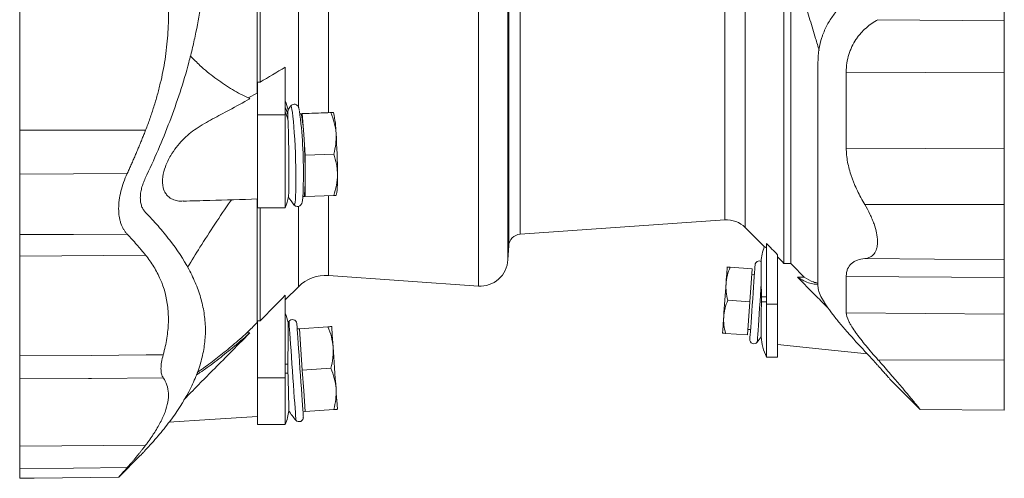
# Model space of a CAD drawing. Header units: millimetres. Extents: x 15 to 811, y -115 to 711.
# Tile 4 of 7: x 23 to 379, y 312 to 478. Entities that reach past the tile are written whole.
import ezdxf

# ---------------------------------------------------------------- set-up
doc = ezdxf.new("R2010")
doc.units = ezdxf.units.MM

msp = doc.modelspace()

# ---------------------------------------------------------------- linework, layer by layer
at = {"color": 8, "linetype": 'Continuous', "lineweight": 0}
for p, q in [((188.4, 381.92), (188.4, 632.16)), ((199.09, 622.71), (199.09, 391.37)), ((199.35, 396.4), (199.35, 617.68)), ((203.53, 613.43), (203.53, 400.66)), ((123.32, 567.43), (123.32, 446.57)), ((134.19, 569.53), (134.19, 444.53)), ((277.48, 405.83), (277.48, 495.01)), ((284.86, 403.07), (284.86, 493.18)), ((378.55, 477.89), (332.87, 478.25)), ((378.55, 459.05), (321.41, 459.22)), ((108.55, 443.85), (118.55, 443.85)), ((22.55, 438.28), (68.07, 438.28)), ((378.55, 431.55), (321.41, 431.82)), ((134.19, 414.57), (134.19, 385.71)), ((123.32, 410.76), (123.32, 381.65)), ((378.55, 411.36), (328.11, 411.39)), ((22.55, 392.74), (68.07, 393.09)), ((378.55, 391.42), (328.11, 391.86)), ((378.55, 384.97), (321.41, 385.39)), ((290.72, 378.04), (292.55, 378.04)), ((290.72, 376.24), (292.55, 376.24)), ((296.55, 375.37), (292.55, 375.37)), ((378.55, 371.77), (321.41, 372.24)), ((119.53, 353.66), (118.55, 353.66)), ((378.55, 355.09), (332.87, 355.27)), ((119.56, 350.36), (118.55, 350.36)), ((108.55, 348.75), (118.55, 348.75)), ((22.55, 323.98), (68.07, 324.33)), ((22.55, 315.85), (61.42, 316.24))]:
    msp.add_line(p, q, dxfattribs=at)
at = {"color": 7, "linetype": 'Continuous', "lineweight": 15}
for p, q in [((108.41, 562.36), (108.41, 451.72)), ((109.47, 558.41), (109.47, 455.67)), ((298.89, 390.08), (298.89, 491.4)), ((301.36, 390.08), (301.36, 491.4)), ((118.55, 461.04), (118.55, 443.85)), ((109.47, 455.67), (108.55, 455.67)), ((108.55, 455.67), (108.55, 443.85)), ((108.41, 451.72), (105.21, 449.95)), ((108.55, 451.72), (108.41, 451.72)), ((120.46, 446.94), (120.44, 446.92)), ((108.55, 443.85), (108.55, 410.2)), ((118.55, 443.85), (118.55, 410.2)), ((123.88, 444.25), (134.01, 444.6)), ((124.2, 444.25), (123.88, 444.24)), ((124.2, 444.25), (123.88, 444.24)), ((124.73, 444.26), (124.2, 444.25)), ((124.73, 444.26), (135.06, 444.62)), ((125.25, 436.77), (124.73, 444.26)), ((135.97, 444.58), (135.91, 444.68)), ((125.77, 429.28), (125.25, 436.77)), ((125.77, 429.28), (136.11, 429.64)), ((125.77, 421.78), (125.77, 429.28)), ((125.77, 414.28), (125.77, 421.78)), ((108.41, 413.39), (108.41, 368.72)), ((124.94, 414.26), (125.25, 414.27)), ((125.25, 414.27), (125.77, 414.28)), ((125.77, 414.28), (136.11, 414.64)), ((136.95, 414.64), (137.01, 414.76)), ((108.55, 410.2), (118.55, 410.2)), ((109.47, 410.2), (109.47, 369.27)), ((203.53, 400.66), (277.48, 405.83)), ((284.86, 403.07), (291.8, 396.13)), ((199.09, 391.37), (199.35, 396.4)), ((292.55, 375.37), (292.55, 397.35)), ((296.55, 375.37), (296.55, 393.25)), ((287.33, 388.17), (279.42, 388.72)), ((287.33, 388.17), (286.49, 376.2)), ((301.36, 390.08), (298.89, 390.08)), ((134.19, 385.71), (188.4, 381.92)), ((288.19, 386.1), (287.19, 386.17)), ((306.25, 385.12), (303.78, 385.12)), ((118.55, 376.88), (123.32, 381.65)), ((118.55, 378.59), (118.55, 348.75)), ((286.49, 376.2), (278.58, 376.75)), ((286.49, 376.2), (285.66, 364.23)), ((292.55, 356.24), (292.55, 375.37)), ((296.55, 356.24), (296.55, 375.37)), ((108.55, 368.72), (108.41, 368.72)), ((109.47, 369.27), (108.55, 369.27)), ((108.55, 369.27), (108.55, 348.75)), ((123.68, 366.44), (134.01, 367.16)), ((105.79, 364.99), (104.73, 364.99)), ((123.68, 366.44), (122.88, 366.38)), ((124.2, 358.96), (123.68, 366.44)), ((285.66, 364.23), (277.75, 364.78)), ((285.79, 366.22), (286.79, 366.15)), ((124.73, 351.48), (124.2, 358.96)), ((292.55, 356.24), (296.55, 356.24)), ((124.73, 351.48), (135.06, 352.2)), ((125.25, 344), (124.73, 351.48)), ((108.55, 348.75), (108.55, 331.86)), ((118.55, 348.75), (118.55, 331.86)), ((337.63, 347.79), (348.05, 337.37)), ((125.77, 336.51), (125.25, 344)), ((124.97, 336.46), (125.77, 336.51)), ((125.77, 336.51), (136.11, 337.24)), ((348.06, 337.31), (378.55, 337.04)), ((108.55, 331.86), (118.55, 331.86)), ((58.34, 312.74), (66.17, 320.57))]:
    msp.add_line(p, q, dxfattribs=at)
at = {"color": 8, "linetype": 'Continuous', "lineweight": 0, "flags": 128}
for points in [[(122.41, 420.22), (122.4, 422.51), (122.36, 424.94), (122.3, 427.45), (122.22, 430), (122.11, 432.53), (121.98, 435), (121.84, 437.34), (121.69, 439.51), (121.52, 441.48), (121.34, 443.19), (121.17, 444.62), (120.99, 445.73), (120.82, 446.5), (120.65, 446.92), (120.49, 446.98), (120.46, 446.94)], [(22.55, 422.39), (41.99, 422.49), (61.42, 422.58)], [(121.7, 411.32), (121.84, 411.29), (121.98, 411.59), (122.11, 412.25), (122.22, 413.26), (122.3, 414.59), (122.36, 416.22), (122.4, 418.1), (122.41, 420.22)], [(61.42, 400.7), (41.99, 400.6), (38.32, 400.58), (22.55, 400.5)], [(290.7, 382.87), (290.55, 380.79), (290.4, 378.59), (290.24, 376.31), (290.08, 374.03), (289.92, 371.8), (289.77, 369.67), (289.64, 367.7), (289.51, 365.94), (289.41, 364.44), (289.32, 363.22), (289.26, 362.34), (289.22, 361.79), (289.21, 361.61)], [(122.41, 333.39), (122.4, 333.57), (122.36, 334.11), (122.3, 335), (122.22, 336.22), (122.11, 337.75), (121.98, 339.55), (121.84, 341.59), (121.69, 343.82), (121.52, 346.2), (121.34, 348.69), (121.17, 351.23), (120.99, 353.77), (120.82, 356.25), (120.65, 358.64), (120.49, 360.87), (120.35, 362.91), (120.22, 364.71), (120.12, 366.23), (120.03, 367.45), (119.97, 368.34), (119.93, 368.88), (119.92, 369.06)], [(22.55, 356.65), (48.5, 356.85), (68.28, 357), (74.45, 357.05)], [(74.45, 348.73), (48.5, 348.53), (47.48, 348.52), (22.55, 348.32)]]:
    msp.add_lwpolyline(points, dxfattribs=at)
at = {"color": 7, "linetype": 'Continuous', "lineweight": 15, "flags": 128}
for points in [[(124.2, 444.25), (124.33, 444.12), (124.45, 443.74), (124.59, 443.11), (124.73, 442.25), (124.86, 441.16), (125, 439.87), (125.13, 438.4), (125.25, 436.77)], [(125.77, 421.78), (125.76, 420.15), (125.74, 418.67), (125.69, 417.38), (125.63, 416.28), (125.56, 415.42), (125.47, 414.78), (125.36, 414.4), (125.25, 414.27)], [(121.68, 411.35), (121.69, 411.34), (121.7, 411.32)], [(278.35, 388.8), (278.34, 388.69), (278.32, 388.39), (278.29, 387.88), (278.24, 387.19), (278.18, 386.32), (278.11, 385.29), (278.02, 384.11), (277.93, 382.81)], [(288.43, 389.59), (288.42, 389.41), (288.38, 388.87), (288.32, 387.97), (288.23, 386.76), (288.13, 385.25), (288, 383.49), (287.87, 381.54), (287.72, 379.43), (287.57, 377.24), (287.41, 375.02), (287.26, 372.82), (287.11, 370.72), (286.97, 368.76), (286.85, 367.01), (286.75, 365.5), (286.66, 364.28), (286.6, 363.39), (286.56, 362.84), (286.55, 362.66), (286.55, 362.66)], [(277.93, 382.81), (277.83, 381.41), (277.73, 379.92), (277.62, 378.39), (277.51, 376.83), (277.4, 375.26), (277.3, 373.73), (277.19, 372.24), (277.1, 370.84)], [(276.68, 364.85), (276.68, 364.96), (276.71, 365.26), (276.74, 365.77), (276.79, 366.46), (276.85, 367.33), (276.92, 368.36), (277, 369.54), (277.1, 370.84)], [(125.11, 334.5), (125.1, 334.68), (125.06, 335.22), (125, 336.1), (124.91, 337.31), (124.81, 338.82), (124.68, 340.6), (124.54, 342.61), (124.39, 344.8), (124.23, 347.14), (124.06, 349.57), (123.88, 352.04), (123.71, 354.5), (123.55, 356.89), (123.39, 359.16), (123.24, 361.27), (123.11, 363.17), (122.99, 364.82), (122.9, 366.18), (122.82, 367.23), (122.77, 367.94), (122.75, 368.3), (122.74, 368.35)], [(135.35, 367.26), (135.36, 367.13), (135.39, 366.75), (135.43, 366.12), (135.49, 365.25), (135.57, 364.16), (135.66, 362.87), (135.76, 361.4), (135.87, 359.78)], [(136.92, 344.81), (136.8, 346.57), (136.67, 348.42), (136.53, 350.34), (136.4, 352.29), (136.26, 354.25), (136.13, 356.17), (136, 358.02), (135.87, 359.78)], [(296.55, 360.8), (313.75, 358.99), (328.98, 357.39)], [(137.44, 337.33), (137.43, 337.46), (137.41, 337.84), (137.36, 338.47), (137.3, 339.33), (137.23, 340.42), (137.14, 341.71), (137.03, 343.18), (136.92, 344.81)], [(76.47, 332.66), (91.25, 333.61), (108.55, 334.71)], [(22.55, 312.37), (27.77, 312.42), (58.34, 312.73)]]:
    msp.add_lwpolyline(points, dxfattribs=at)
at = {"color": 7, "linetype": 'Continuous', "lineweight": 15}
for centre, radius, start, end in [((100.55, 441.35), 19.5, 12.5452, 22.6199), ((145.2, 429.97), 30, 145.5601, 148.7017), ((-41.4, 423.46), 166.53, 359.0728, 7.5342), ((105.87, 436.95), 31.06, 0.4081, 14.2103), ((-103.15, 421.29), 228.92, 0.1213, 3.8763), ((-91.47, 421.7), 228.92, 0.1213, 3.8763), ((106.65, 420.25), 30.85, 349.7622, 3.6047), ((100.55, 417.7), 19.5, 337.3801, 349.9344), ((145.2, 429.97), 30, 211.7544, 218.4448), ((278.14, 396.35), 9.5, 45, 94), ((203.84, 396.17), 4.5, 94, 177), ((311.8, 389.04), 21.25, 160.4609, 175.3371), ((189.1, 391.9), 10, 266, 357), ((289.93, 389.49), 1.5, 61.0949, 176), ((133.22, 371.75), 14, 86, 135), ((100.55, 364.66), 19.5, 11.6784, 22.6199), ((145.2, 352.91), 30, 147.4162, 148.4397), ((121.21, 368.24), 1.53, 4, 147.4162), ((269.76, 377.37), 25.03, 320.9937, 326.4815), ((311.8, 365.24), 21.25, 184.5591, 205.0576), ((288.04, 362.56), 1.5, 176, 320.9937), ((100.55, 339.36), 19.5, 337.3801, 352.6167), ((145.2, 352.91), 30, 212.3819, 220.5838), ((123.58, 334.39), 1.53, 220.5838, 4)]:
    msp.add_arc(centre, radius, start, end, dxfattribs=at)
at = {"color": 8, "linetype": 'Continuous', "lineweight": 0}
for centre, radius, start, end in [((104.74, 439.71), 15.34, 15.3697, 25.7342), ((104.75, 438.07), 15.32, 14.8982, 25.7379)]:
    msp.add_arc(centre, radius, start, end, dxfattribs=at)
at = {"color": 7, "linetype": 'Continuous', "lineweight": 15}
for points, knots in [([(378.55, 536.19), (378.55, 535.65), (378.55, 535.03), (378.55, 533.61), (378.55, 532.81), (378.55, 531.03), (378.55, 530.04), (378.55, 527.88), (378.55, 526.7), (378.55, 524.17), (378.55, 522.82), (378.55, 519.96), (378.55, 518.45), (378.55, 515.32), (378.55, 513.7), (378.55, 510.4), (378.55, 508.72), (378.55, 505.36), (378.55, 503.68), (378.55, 500.38), (378.55, 498.76), (378.55, 495.63), (378.55, 494.13), (378.55, 491.26), (378.55, 489.91), (378.55, 487.38), (378.55, 486.2), (378.55, 484.04), (378.55, 483.06), (378.55, 481.27), (378.55, 480.47), (378.55, 479.05), (378.55, 478.43), (378.55, 477.89)], [0, 0, 0, 0, 0.0625, 0.0625, 0.125, 0.125, 0.1875, 0.1875, 0.25, 0.25, 0.3125, 0.3125, 0.375, 0.375, 0.4375, 0.4375, 0.5, 0.5, 0.5625, 0.5625, 0.625, 0.625, 0.6875, 0.6875, 0.75, 0.75, 0.8125, 0.8125, 0.875, 0.875, 0.9375, 0.9375, 1, 1, 1, 1]), ([(67.96, 420.89), (69.57, 424.27), (71.12, 427.67), (74.07, 434.53), (75.47, 437.98), (79.44, 448.43), (81.77, 455.52), (84.18, 464.56), (84.64, 466.38), (85.5, 470.02), (85.9, 471.85), (87.02, 477.35), (87.65, 481.02), (88.67, 488.41), (89.05, 492.11), (89.44, 497.69), (89.54, 499.56), (89.67, 503.3), (89.7, 505.17), (89.7, 507.04)], [0, 0, 0, 0, 0.125, 0.125, 0.25, 0.25, 0.5, 0.5, 0.5625, 0.5625, 0.625, 0.625, 0.75, 0.75, 0.875, 0.875, 0.9375, 0.9375, 1, 1, 1, 1]), ([(22.55, 438.28), (22.55, 443.37), (22.55, 448.44), (22.55, 456.06), (22.55, 458.59), (22.55, 463.66), (22.55, 466.19), (22.55, 473.76), (22.55, 478.79), (22.55, 488.8), (22.55, 493.77), (22.55, 498.71)], [0, 0, 0, 0, 0.25, 0.25, 0.375, 0.375, 0.5, 0.5, 0.75, 0.75, 1, 1, 1, 1]), ([(74.45, 498.72), (74.45, 498.7), (75.01, 495.87), (75.88, 490.16), (76.44, 481.45), (76.22, 472.66), (75.39, 465.34), (74.37, 459.54), (73.43, 455.24), (72.32, 450.94), (71.28, 447.41), (70.36, 444.59), (69.64, 442.48), (68.88, 440.38), (68.34, 438.98), (68.07, 438.28)], [0, 0, 0, 0, 0.001072, 0.143134, 0.285335, 0.428789, 0.571572, 0.642342, 0.713746, 0.784626, 0.856354, 0.891897, 0.927668, 0.963694, 1, 1, 1, 1]), ([(311.59, 467.15), (311.18, 468.59), (310.12, 472.29), (308.28, 478.24), (306.1, 484.98), (304.55, 489.41), (303.78, 491.62)], [0, 0, 0, 0, 0.17352, 0.445754, 0.722875, 1, 1, 1, 1]), ([(328.17, 489.67), (325.95, 488.47), (323.84, 487.05), (321.36, 484.94), (320.87, 484.5), (319.92, 483.58), (319.45, 483.11), (318.09, 481.63), (317.23, 480.58), (315.66, 478.34), (314.93, 477.16), (313.96, 475.25), (313.66, 474.59), (313.23, 473.57), (313.1, 473.23), (312.84, 472.53), (312.72, 472.18), (311.67, 468.99), (311.17, 465.94), (311.17, 462.64)], [0, 0, 0, 0, 0.25, 0.25, 0.3125, 0.3125, 0.375, 0.375, 0.5, 0.5, 0.625, 0.625, 0.6875, 0.6875, 0.71875, 0.71875, 0.75, 0.75, 1, 1, 1, 1]), ([(321.41, 459.22), (321.41, 461.53), (321.74, 463.68), (322.51, 466.18), (322.68, 466.67), (323.05, 467.63), (323.25, 468.09), (323.9, 469.44), (324.38, 470.28), (325.17, 471.47), (325.45, 471.86), (326.03, 472.6), (326.33, 472.97), (327.25, 474.01), (327.89, 474.64), (329.9, 476.42), (331.34, 477.41), (332.87, 478.25)], [0, 0, 0, 0, 0.25, 0.25, 0.3125, 0.3125, 0.375, 0.375, 0.5, 0.5, 0.5625, 0.5625, 0.625, 0.625, 0.75, 0.75, 1, 1, 1, 1]), ([(378.55, 459.05), (378.55, 461.03), (378.55, 462.97), (378.55, 466.69), (378.55, 468.46), (378.55, 471.72), (378.55, 473.21), (378.55, 475.83), (378.55, 476.96), (378.55, 477.89)], [0, 0, 0, 0, 0.25, 0.25, 0.5, 0.5, 0.75, 0.75, 1, 1, 1, 1]), ([(84.27, 465.11), (85.42, 463.95), (88.28, 461.05), (93.13, 457.13), (98.77, 453.28), (103.05, 450.95), (105.41, 449.85), (105.79, 449.68)], [0, 0, 0, 0, 0.17141, 0.427431, 0.689127, 0.950837, 1, 1, 1, 1]), ([(311.17, 462.64), (311.17, 458.16), (311.17, 453.71), (311.17, 444.95), (311.17, 440.65), (311.17, 432.28), (311.17, 428.22), (311.17, 420.42), (311.17, 416.69), (311.17, 409.61), (311.17, 406.28), (311.17, 400.07), (311.17, 397.19), (311.17, 391.94), (311.17, 389.57), (311.17, 385.35), (311.17, 383.49), (311.17, 381.9)], [0, 0, 0, 0, 0.125, 0.125, 0.25, 0.25, 0.375, 0.375, 0.5, 0.5, 0.625, 0.625, 0.75, 0.75, 0.875, 0.875, 1, 1, 1, 1]), ([(321.41, 459.22), (321.41, 454.44), (321.41, 449.75), (321.41, 440.59), (321.41, 436.13), (321.41, 431.82)], [0, 0, 0, 0, 0.5, 0.5, 1, 1, 1, 1]), ([(378.55, 459.05), (378.55, 454.26), (378.55, 449.55), (378.55, 440.36), (378.55, 435.88), (378.55, 431.55)], [0, 0, 0, 0, 0.5, 0.5, 1, 1, 1, 1]), ([(105.79, 449.68), (103.29, 448.28), (98.81, 445.77), (92.31, 442.39), (87.46, 439.69), (83.83, 436.99), (81.41, 434.74), (79.13, 432.14), (77.35, 429.54), (76.06, 427.15), (74.98, 424.63), (74.32, 422.1), (74.15, 419.83), (74.29, 417.81), (74.88, 416.01), (75.89, 414.6), (77.1, 413.57), (78.69, 412.89), (80.26, 412.55), (81.29, 412.66), (81.62, 412.69)], [0, 0, 0, 0, 0.151391, 0.272434, 0.393256, 0.445245, 0.497203, 0.549656, 0.601997, 0.633716, 0.665399, 0.718797, 0.74571, 0.772623, 0.821932, 0.854744, 0.887599, 0.933255, 0.978986, 1, 1, 1, 1]), ([(119.58, 445.55), (119.58, 445.54), (119.57, 445.5), (119.55, 444.95), (119.53, 444.18), (119.53, 443.78)], [0, 0, 0, 0, 0.25549, 0.61415, 1, 1, 1, 1]), ([(123.66, 445.55), (123.62, 445.74), (123.55, 446.1), (123.41, 446.48), (123.24, 446.85), (122.94, 447.24), (122.44, 447.58), (121.76, 447.72), (121.09, 447.54), (120.64, 447.19), (120.45, 446.95), (120.4, 446.85), (120.39, 446.84)], [0, 0, 0, 0, 0.1752572, 0.334719, 0.4617606, 0.5500452, 0.639224, 0.7312401, 0.8286427, 0.9098753, 0.9914676, 1, 1, 1, 1]), ([(119.74, 414.29), (119.75, 414.31), (119.77, 414.37), (119.8, 414.91), (119.84, 415.9), (119.86, 417.33), (119.88, 419.09), (119.89, 421.17), (119.89, 423.47), (119.87, 425.98), (119.86, 428.57), (119.83, 431.22), (119.79, 433.79), (119.74, 436.27), (119.69, 438.48), (119.62, 440.44), (119.58, 441.48), (119.56, 442.01)], [0, 0, 0, 0, 0.019581, 0.088606, 0.159614, 0.229006, 0.300384, 0.370246, 0.442118, 0.512252, 0.584426, 0.654416, 0.726461, 0.796005, 0.867591, 0.932948, 1, 1, 1, 1]), ([(134.01, 444.6), (134.51, 444.62), (134.93, 444.63), (135.57, 444.65), (135.78, 444.66), (135.87, 444.66)], [0, 0, 0, 0, 0.5, 0.5, 1, 1, 1, 1]), ([(135.87, 444.66), (135.86, 444.65), (135.83, 444.65), (135.34, 444.63), (135.06, 444.62)], [0, 0, 0, 0, 0.428868, 1, 1, 1, 1]), ([(135.06, 444.62), (135.55, 443.41), (135.98, 442.19), (136.62, 439.71), (136.83, 438.45), (136.92, 437.18)], [0, 0, 0, 0, 0.5, 0.5, 1, 1, 1, 1]), ([(22.55, 422.39), (22.55, 423.07), (22.55, 423.74), (22.55, 424.42), (22.55, 429.04), (22.55, 433.66), (22.55, 438.28)], [0.01470437, 0.01470437, 0.01470437, 0.01470437, 0.01673865, 0.01673865, 0.01673865, 0.03060151, 0.03060151, 0.03060151, 0.03060151]), ([(68.07, 438.28), (67.87, 437.77), (67.47, 436.75), (66.86, 435.22), (66.24, 433.68), (65.61, 432.15), (64.96, 430.61), (64.3, 429.07), (63.63, 427.53), (62.95, 425.98), (62.26, 424.43), (61.75, 423.3), (61.47, 422.68), (61.42, 422.58)], [0, 0, 0, 0, 0.096269, 0.192919, 0.289958, 0.387398, 0.485247, 0.583517, 0.682216, 0.781353, 0.880938, 0.98098, 1, 1, 1, 1]), ([(136.92, 437.18), (136.96, 436.54), (136.98, 435.9), (136.94, 434.63), (136.9, 434), (136.68, 432.12), (136.43, 430.88), (136.11, 429.64)], [0, 0, 0, 0, 0.25, 0.25, 0.5, 0.5, 1, 1, 1, 1]), ([(328.11, 411.39), (327.13, 413.04), (326.23, 414.71), (325.01, 417.25), (324.63, 418.11), (324.1, 419.4), (323.92, 419.83), (323.6, 420.7), (323.44, 421.14), (322.69, 423.32), (322.22, 425.05), (321.74, 427.62), (321.62, 428.47), (321.46, 430.16), (321.41, 431), (321.41, 431.82)], [0, 0, 0, 0, 0.25, 0.25, 0.375, 0.375, 0.4375, 0.4375, 0.5, 0.5, 0.75, 0.75, 0.875, 0.875, 1, 1, 1, 1]), ([(378.55, 411.36), (378.55, 413.12), (378.55, 414.89), (378.55, 418.4), (378.55, 420.15), (378.55, 423.56), (378.55, 425.24), (378.55, 428.48), (378.55, 430.05), (378.55, 431.55)], [0, 0, 0, 0, 0.25, 0.25, 0.5, 0.5, 0.75, 0.75, 1, 1, 1, 1]), ([(137.44, 422.19), (137.44, 422.82), (137.41, 423.46), (137.29, 424.73), (137.2, 425.36), (136.85, 427.22), (136.51, 428.44), (136.11, 429.64)], [0, 0, 0, 0, 0.25, 0.25, 0.5, 0.5, 1, 1, 1, 1]), ([(22.55, 400.5), (22.55, 401.05), (22.55, 401.65), (22.55, 402.97), (22.55, 403.69), (22.55, 405.24), (22.55, 406.08), (22.55, 407.83), (22.55, 408.74), (22.55, 410.65), (22.55, 411.64), (22.55, 413.7), (22.55, 414.75), (22.55, 416.88), (22.55, 417.96), (22.55, 420.16), (22.55, 421.27), (22.55, 422.39)], [0, 0, 0, 0, 0.125, 0.125, 0.25, 0.25, 0.375, 0.375, 0.5, 0.5, 0.625, 0.625, 0.75, 0.75, 0.875, 0.875, 1, 1, 1, 1]), ([(61.42, 422.58), (60.94, 421.54), (60.51, 420.48), (59.75, 418.34), (59.43, 417.26), (58.89, 415.09), (58.68, 414.02), (58.41, 411.92), (58.33, 410.9), (58.33, 408.9), (58.4, 407.95), (58.61, 406.62), (58.69, 406.18), (58.9, 405.35), (59.02, 404.94), (59.42, 403.77), (59.75, 403.06), (60.32, 402.1), (60.52, 401.8), (60.95, 401.22), (61.18, 400.95), (61.42, 400.7)], [0, 0, 0, 0, 0.125, 0.125, 0.25, 0.25, 0.375, 0.375, 0.5, 0.5, 0.625, 0.625, 0.6875, 0.6875, 0.75, 0.75, 0.875, 0.875, 0.9375, 0.9375, 1, 1, 1, 1]), ([(66.17, 413.81), (66.17, 414.37), (66.21, 414.94), (66.33, 415.82), (66.38, 416.12), (66.5, 416.71), (66.57, 417.02), (66.81, 417.92), (66.99, 418.52), (67.43, 419.71), (67.68, 420.31), (67.96, 420.89)], [0, 0, 0, 0, 0.25, 0.25, 0.375, 0.375, 0.5, 0.5, 0.75, 0.75, 1, 1, 1, 1]), ([(121.61, 411.46), (121.67, 411.37), (121.8, 411.18), (122.24, 410.83), (122.91, 410.63), (123.61, 410.76), (124.11, 411.11), (124.39, 411.47), (124.55, 411.8), (124.68, 412.19), (124.79, 412.74), (124.89, 413.58), (124.98, 414.75), (125.05, 416.18), (125.09, 417.86), (125.11, 419.41), (125.11, 420.4), (125.11, 420.72)], [0, 0, 0, 0, 0.032844, 0.06931, 0.107007, 0.148929, 0.183002, 0.216256, 0.254195, 0.305346, 0.390127, 0.503084, 0.611084, 0.725021, 0.836697, 0.947429, 1, 1, 1, 1]), ([(136.11, 414.64), (136.51, 415.87), (136.85, 417.13), (137.32, 419.65), (137.44, 420.92), (137.44, 422.19)], [0, 0, 0, 0, 0.5, 0.5, 1, 1, 1, 1]), ([(66.17, 413.81), (66.17, 413.25), (66.21, 412.72), (66.33, 411.97), (66.38, 411.73), (66.5, 411.26), (66.57, 411.03), (66.81, 410.38), (66.99, 409.98), (67.43, 409.26), (67.68, 408.93), (67.96, 408.65)], [0, 0, 0, 0, 0.25, 0.25, 0.375, 0.375, 0.5, 0.5, 0.75, 0.75, 1, 1, 1, 1]), ([(81.62, 412.61), (84.83, 412.7), (93.81, 412.97), (102.79, 413.23), (108.55, 413.4)], [0, 0, 0, 0, 0.357542, 1, 1, 1, 1]), ([(83.27, 388.7), (84.75, 391.12), (87.93, 396.34), (93.14, 404.33), (96.96, 410.07), (99.04, 412.96), (99.15, 413.13)], [0, 0, 0, 0, 0.292936, 0.632359, 0.979303, 1, 1, 1, 1]), ([(136.11, 414.64), (136.41, 414.65), (136.9, 414.67), (136.89, 414.67), (136.88, 414.67)], [0, 0, 0, 0, 0.605888, 1, 1, 1, 1]), ([(328.11, 411.39), (328.79, 410.24), (329.41, 409.08), (330.25, 407.32), (330.51, 406.73), (330.88, 405.85), (331, 405.55), (331.23, 404.96), (331.34, 404.67), (331.84, 403.22), (332.16, 402.09), (332.43, 400.73), (332.48, 400.47), (332.56, 399.93), (332.6, 399.67), (332.68, 398.9), (332.71, 398.41), (332.71, 397.47), (332.69, 397.02), (332.58, 396.18), (332.5, 395.77), (332.17, 394.66), (331.86, 394.05), (331.34, 393.41), (331.24, 393.29), (331.01, 393.07), (330.89, 392.96), (330.53, 392.67), (330.26, 392.51), (329.42, 392.09), (328.79, 391.93), (328.11, 391.86)], [0, 0, 0, 0, 0.125, 0.125, 0.1875, 0.1875, 0.21875, 0.21875, 0.25, 0.25, 0.375, 0.375, 0.40625, 0.40625, 0.4375, 0.4375, 0.5, 0.5, 0.5625, 0.5625, 0.625, 0.625, 0.75, 0.75, 0.78125, 0.78125, 0.8125, 0.8125, 0.875, 0.875, 1, 1, 1, 1]), ([(378.55, 391.42), (378.55, 391.5), (378.55, 391.67), (378.55, 392.25), (378.55, 392.65), (378.55, 393.69), (378.55, 394.33), (378.55, 395.83), (378.55, 396.68), (378.55, 398.58), (378.55, 399.62), (378.55, 401.82), (378.55, 402.98), (378.55, 405.35), (378.55, 406.57), (378.55, 408.98), (378.55, 410.19), (378.55, 411.36)], [0, 0, 0, 0, 0.125, 0.125, 0.25, 0.25, 0.375, 0.375, 0.5, 0.5, 0.625, 0.625, 0.75, 0.75, 0.875, 0.875, 1, 1, 1, 1]), ([(67.96, 408.65), (69.57, 406.99), (71.12, 405.32), (74.07, 401.95), (75.47, 400.24), (79.44, 395.09), (81.77, 391.58), (84.18, 387.1), (84.64, 386.19), (85.5, 384.39), (85.9, 383.48), (87.02, 380.74), (87.65, 378.91), (88.67, 375.24), (89.05, 373.39), (89.44, 370.6), (89.54, 369.67), (89.67, 367.81), (89.7, 366.87), (89.7, 365.93)], [0, 0, 0, 0, 0.125, 0.125, 0.25, 0.25, 0.5, 0.5, 0.5625, 0.5625, 0.625, 0.625, 0.75, 0.75, 0.875, 0.875, 0.9375, 0.9375, 1, 1, 1, 1]), ([(22.55, 400.5), (22.55, 400.17), (22.55, 399.84), (22.55, 399.51), (22.55, 397.25), (22.55, 395), (22.55, 392.74)], [0.01470437, 0.01470437, 0.01470437, 0.01470437, 0.01673865, 0.01673865, 0.01673865, 0.03060151, 0.03060151, 0.03060151, 0.03060151]), ([(61.42, 400.7), (61.47, 400.65), (62.04, 400.04), (63.23, 398.76), (64.83, 396.97), (66.24, 395.32), (67.28, 394.07), (67.85, 393.37), (68.07, 393.09)], [0, 0, 0, 0, 0.01902, 0.243921, 0.509325, 0.727568, 0.891143, 1, 1, 1, 1]), ([(291.81, 396.13), (291.81, 396.14), (291.81, 396.14), (292.07, 396.01), (292.42, 395.83), (292.55, 395.76)], [0, 0, 0, 0, 0.286045, 0.722518, 1, 1, 1, 1]), ([(22.55, 392.74), (22.55, 390.26), (22.55, 387.65), (22.55, 383.52), (22.55, 382.11), (22.55, 379.22), (22.55, 377.75), (22.55, 373.22), (22.55, 370.08), (22.55, 363.55), (22.55, 360.16), (22.55, 356.65)], [0, 0, 0, 0, 0.25, 0.25, 0.375, 0.375, 0.5, 0.5, 0.75, 0.75, 1, 1, 1, 1]), ([(68.07, 393.09), (69.15, 391.74), (70.15, 390.34), (71.93, 387.42), (72.72, 385.91), (74.76, 381.21), (75.68, 377.86), (76.19, 373.37), (76.26, 372.45), (76.33, 370.61), (76.34, 369.68), (76.25, 366.86), (76.07, 364.95), (75.44, 361.05), (75.01, 359.06), (74.45, 357.05)], [0.0087579, 0.0087579, 0.0087579, 0.0087579, 0.01758219, 0.01758219, 0.02640649, 0.02640649, 0.04405508, 0.04405508, 0.04846723, 0.04846723, 0.05287937, 0.05287937, 0.06170367, 0.06170367, 0.07059436, 0.07059436, 0.07059436, 0.07059436]), ([(328.11, 391.86), (327.13, 391.76), (326.23, 391.57), (325.01, 391.12), (324.63, 390.94), (324.1, 390.63), (323.92, 390.52), (323.6, 390.29), (323.44, 390.16), (322.69, 389.49), (322.22, 388.85), (321.74, 387.69), (321.62, 387.28), (321.46, 386.38), (321.41, 385.9), (321.41, 385.39)], [0, 0, 0, 0, 0.25, 0.25, 0.375, 0.375, 0.4375, 0.4375, 0.5, 0.5, 0.75, 0.75, 0.875, 0.875, 1, 1, 1, 1]), ([(277.93, 382.81), (277.97, 383.32), (278.03, 383.83), (278.2, 384.83), (278.3, 385.33), (278.69, 386.8), (279.03, 387.77), (279.42, 388.72)], [0, 0, 0, 0, 0.25, 0.25, 0.5, 0.5, 1, 1, 1, 1]), ([(278.35, 388.8), (278.35, 388.8), (278.38, 388.79), (278.47, 388.79), (278.55, 388.78), (278.83, 388.76), (279.1, 388.74), (279.42, 388.72)], [0, 0, 0, 0, 0.25, 0.25, 0.5, 0.5, 1, 1, 1, 1]), ([(290.7, 382.87), (290.7, 383), (290.69, 384.06), (290.68, 385.66), (290.66, 387.46), (290.65, 388.79), (290.64, 389.82), (290.63, 390.5), (290.63, 390.82), (290.63, 390.78), (290.63, 390.77)], [0, 0, 0, 0, 0.027265, 0.219795, 0.360505, 0.505255, 0.647257, 0.793024, 0.941515, 1, 1, 1, 1]), ([(378.55, 391.42), (378.55, 391.31), (378.55, 391.08), (378.55, 390.42), (378.55, 389.98), (378.55, 388.89), (378.55, 388.24), (378.55, 386.74), (378.55, 385.9), (378.55, 384.97)], [0, 0, 0, 0, 0.25, 0.25, 0.5, 0.5, 0.75, 0.75, 1, 1, 1, 1]), ([(314.97, 373.79), (313.51, 375.27), (309.77, 379.05), (306.04, 382.83), (303.78, 385.12)], [0, 0, 0, 0, 0.392252, 1, 1, 1, 1]), ([(311.04, 382.59), (310.81, 382.58), (309.93, 382.52), (308.28, 382.91), (306.1, 383.71), (304.55, 384.65), (303.78, 385.12)], [0, 0, 0, 0, 0.105503, 0.400142, 0.700068, 1, 1, 1, 1]), ([(306.25, 385.12), (307.37, 384.44), (309.08, 383.39), (310.63, 383.07), (311.17, 382.96)], [0, 0, 0, 0, 0.652947, 1, 1, 1, 1]), ([(321.41, 372.24), (321.41, 373.94), (321.41, 375.89), (321.41, 380.28), (321.41, 382.73), (321.41, 385.39)], [0, 0, 0, 0, 0.5, 0.5, 1, 1, 1, 1]), ([(378.55, 371.77), (378.55, 373.47), (378.55, 375.43), (378.55, 379.84), (378.55, 382.29), (378.55, 384.97)], [0, 0, 0, 0, 0.5, 0.5, 1, 1, 1, 1]), ([(278.58, 376.75), (278.33, 377.75), (278.13, 378.76), (277.89, 380.78), (277.86, 381.79), (277.93, 382.81)], [0, 0, 0, 0, 0.5, 0.5, 1, 1, 1, 1]), ([(290.72, 378.04), (290.72, 378.46), (290.72, 378.88), (290.71, 379.7), (290.71, 380.11), (290.7, 381.31), (290.7, 382.1), (290.7, 382.87)], [0, 0, 0, 0, 0.25, 0.25, 0.5, 0.5, 1, 1, 1, 1]), ([(328.17, 358.26), (325.95, 360.64), (323.84, 362.96), (321.36, 365.79), (320.87, 366.35), (319.92, 367.47), (319.45, 368.02), (318.09, 369.67), (317.23, 370.73), (315.66, 372.8), (314.93, 373.8), (313.96, 375.24), (313.66, 375.72), (313.23, 376.41), (313.1, 376.64), (312.84, 377.09), (312.72, 377.31), (311.67, 379.26), (311.17, 380.73), (311.17, 381.9)], [0, 0, 0, 0, 0.25, 0.25, 0.3125, 0.3125, 0.375, 0.375, 0.5, 0.5, 0.625, 0.625, 0.6875, 0.6875, 0.71875, 0.71875, 0.75, 0.75, 1, 1, 1, 1]), ([(277.1, 370.84), (277.13, 371.35), (277.19, 371.86), (277.36, 372.86), (277.47, 373.36), (277.85, 374.83), (278.19, 375.8), (278.58, 376.75)], [0, 0, 0, 0, 0.25, 0.25, 0.5, 0.5, 1, 1, 1, 1]), ([(290.72, 376.24), (290.71, 375.49), (290.7, 373.97), (290.68, 371.79), (290.67, 369.74), (290.65, 367.93), (290.64, 366.36), (290.63, 365.1), (290.63, 364.19), (290.62, 363.63), (290.62, 363.58), (290.62, 363.55)], [0, 0, 0, 0, 0.110468, 0.22414, 0.334619, 0.448296, 0.558882, 0.672664, 0.783445, 0.897427, 1, 1, 1, 1]), ([(277.75, 364.78), (277.49, 365.78), (277.29, 366.79), (277.06, 368.81), (277.02, 369.82), (277.1, 370.84)], [0, 0, 0, 0, 0.5, 0.5, 1, 1, 1, 1]), ([(321.41, 372.24), (321.41, 371.42), (321.74, 370.38), (322.51, 368.83), (322.68, 368.51), (323.05, 367.85), (323.25, 367.51), (323.9, 366.47), (324.38, 365.75), (325.17, 364.62), (325.45, 364.24), (326.03, 363.47), (326.33, 363.08), (327.25, 361.89), (327.89, 361.09), (329.9, 358.65), (331.34, 356.98), (332.87, 355.27)], [0, 0, 0, 0, 0.25, 0.25, 0.3125, 0.3125, 0.375, 0.375, 0.5, 0.5, 0.5625, 0.5625, 0.625, 0.625, 0.75, 0.75, 1, 1, 1, 1]), ([(378.55, 371.77), (378.55, 371.07), (378.55, 370.17), (378.55, 367.99), (378.55, 366.7), (378.55, 363.82), (378.55, 362.22), (378.55, 358.79), (378.55, 356.97), (378.55, 355.09)], [0, 0, 0, 0, 0.25, 0.25, 0.5, 0.5, 0.75, 0.75, 1, 1, 1, 1]), ([(119.65, 368.6), (119.65, 368.58), (119.64, 368.53), (119.64, 367.91), (119.63, 366.9), (119.62, 365.47), (119.61, 363.71), (119.59, 361.63), (119.57, 359.25), (119.55, 356.56), (119.53, 354.64), (119.53, 353.66)], [0, 0, 0, 0, 0.097846, 0.206186, 0.317668, 0.425992, 0.537459, 0.64574, 0.757163, 0.876455, 1, 1, 1, 1]), ([(135.35, 367.26), (135.35, 367.26), (135.32, 367.25), (135.2, 367.25), (135.1, 367.24), (134.75, 367.21), (134.42, 367.19), (134.01, 367.16)], [0, 0, 0, 0, 0.25, 0.25, 0.5, 0.5, 1, 1, 1, 1]), ([(134.01, 367.16), (134.51, 365.97), (134.93, 364.76), (135.57, 362.3), (135.78, 361.05), (135.87, 359.78)], [0, 0, 0, 0, 0.5, 0.5, 1, 1, 1, 1]), ([(67.96, 322.5), (69.57, 324.22), (71.12, 325.95), (74.07, 329.43), (75.47, 331.18), (79.44, 336.48), (81.77, 340.06), (84.18, 344.62), (84.64, 345.53), (85.5, 347.37), (85.9, 348.29), (87.02, 351.05), (87.65, 352.9), (88.67, 356.6), (89.05, 358.46), (89.44, 361.26), (89.54, 362.19), (89.67, 364.06), (89.7, 365), (89.7, 365.93)], [0, 0, 0, 0, 0.125, 0.125, 0.25, 0.25, 0.5, 0.5, 0.5625, 0.5625, 0.625, 0.625, 0.75, 0.75, 0.875, 0.875, 0.9375, 0.9375, 1, 1, 1, 1]), ([(105.79, 364.99), (103.29, 362.46), (98.81, 357.93), (93.32, 352.38), (89.33, 348.36), (86.49, 345.48), (84, 342.92), (82.57, 341.43), (81.93, 340.76)], [0, 0, 0, 0, 0.31102, 0.559388, 0.683712, 0.807859, 0.91382, 1, 1, 1, 1]), ([(86.4, 349.76), (86.85, 350.03), (89.01, 351.39), (93.13, 354.45), (98.77, 358.9), (103.05, 362.56), (105.41, 364.66), (105.79, 364.99)], [0, 0, 0, 0, 0.073639, 0.359871, 0.652444, 0.945035, 1, 1, 1, 1]), ([(104.73, 364.99), (103.02, 363.49), (99.62, 360.5), (94.64, 356.45), (90.34, 353.13), (87.76, 351.38), (86.76, 350.7)], [0, 0, 0, 0, 0.272774, 0.545537, 0.822656, 1, 1, 1, 1]), ([(276.68, 364.85), (276.68, 364.85), (276.7, 364.85), (276.8, 364.85), (276.87, 364.84), (277.15, 364.82), (277.42, 364.8), (277.75, 364.78)], [0, 0, 0, 0, 0.25, 0.25, 0.5, 0.5, 1, 1, 1, 1]), ([(135.87, 359.78), (135.92, 359.14), (135.93, 358.5), (135.9, 357.23), (135.85, 356.6), (135.63, 354.7), (135.38, 353.45), (135.06, 352.2)], [0, 0, 0, 0, 0.25, 0.25, 0.5, 0.5, 1, 1, 1, 1]), ([(22.55, 348.32), (22.55, 349.12), (22.55, 350.22), (22.55, 351.96), (22.55, 352.33), (22.55, 353.1), (22.55, 353.51), (22.55, 354.77), (22.55, 355.68), (22.55, 356.65)], [0, 0, 0, 0, 0.5, 0.5, 0.625, 0.625, 0.75, 0.75, 1, 1, 1, 1]), ([(74.45, 357.05), (74.18, 356.09), (73.98, 355.19), (73.71, 353.51), (73.64, 352.74), (73.64, 351.32), (73.71, 350.69), (73.98, 349.59), (74.18, 349.12), (74.45, 348.73)], [0, 0, 0, 0, 0.25, 0.25, 0.5, 0.5, 0.75, 0.75, 1, 1, 1, 1]), ([(337.63, 347.79), (337.63, 347.79), (337.57, 347.87), (337.37, 348.09), (337.3, 348.18), (337.1, 348.4), (336.99, 348.52), (336.62, 348.95), (336.32, 349.29), (335.79, 349.88), (335.6, 350.1), (335.2, 350.55), (334.99, 350.78), (334.34, 351.51), (333.87, 352.04), (333.11, 352.88), (332.85, 353.17), (332.31, 353.77), (332.04, 354.07), (330.65, 355.6), (329.45, 356.9), (328.17, 358.26)], [0, 0, 0, 0, 0.125, 0.125, 0.1875, 0.1875, 0.25, 0.25, 0.375, 0.375, 0.4375, 0.4375, 0.5, 0.5, 0.625, 0.625, 0.6875, 0.6875, 0.75, 0.75, 1, 1, 1, 1]), ([(348.06, 337.38), (348.07, 337.36), (348.13, 337.29), (347.72, 337.79), (346.88, 338.83), (345.6, 340.39), (343.92, 342.42), (341.57, 345.24), (338.44, 348.91), (335.34, 352.48), (333.4, 354.66), (332.87, 355.27)], [0, 0, 0, 0, 0.039524, 0.15394, 0.259183, 0.367062, 0.481066, 0.59749, 0.763519, 0.934324, 1, 1, 1, 1]), ([(378.55, 355.09), (378.55, 354), (378.55, 352.91), (378.55, 350.73), (378.55, 349.65), (378.55, 347.54), (378.55, 346.51), (378.55, 344.54), (378.55, 343.6), (378.55, 341.87), (378.55, 341.08), (378.55, 339.67), (378.55, 339.06), (378.55, 338.07), (378.55, 337.69), (378.55, 337.18), (378.55, 337.04), (378.55, 337.04)], [0, 0, 0, 0, 0.125, 0.125, 0.25, 0.25, 0.375, 0.375, 0.5, 0.5, 0.625, 0.625, 0.75, 0.75, 0.875, 0.875, 1, 1, 1, 1]), ([(119.88, 336.86), (119.89, 336.84), (119.89, 336.79), (119.88, 337.15), (119.86, 337.95), (119.84, 339.17), (119.8, 340.77), (119.76, 342.68), (119.7, 344.88), (119.64, 347.43), (119.59, 349.33), (119.56, 350.36)], [0, 0, 0, 0, 0.040679, 0.159456, 0.275133, 0.394189, 0.50941, 0.628018, 0.742457, 0.860249, 1, 1, 1, 1]), ([(135.06, 352.2), (135.55, 351), (135.98, 349.8), (136.62, 347.34), (136.83, 346.09), (136.92, 344.81)], [0, 0, 0, 0, 0.5, 0.5, 1, 1, 1, 1]), ([(22.55, 323.98), (22.55, 326.59), (22.55, 329.05), (22.55, 332.53), (22.55, 333.66), (22.55, 335.84), (22.55, 336.89), (22.55, 339.94), (22.55, 341.83), (22.55, 345.3), (22.55, 346.89), (22.55, 348.32)], [0, 0, 0, 0, 0.25, 0.25, 0.375, 0.375, 0.5, 0.5, 0.75, 0.75, 1, 1, 1, 1]), ([(74.45, 348.73), (74.45, 348.73), (75.01, 347.91), (75.88, 346.16), (76.44, 343.2), (76.22, 339.93), (75.39, 336.96), (74.37, 334.47), (73.43, 332.55), (72.32, 330.57), (71.28, 328.88), (70.36, 327.51), (69.64, 326.46), (68.88, 325.4), (68.34, 324.69), (68.07, 324.33)], [0, 0, 0, 0, 0.001072, 0.143134, 0.285335, 0.428789, 0.571572, 0.642342, 0.713746, 0.784626, 0.856354, 0.891897, 0.927668, 0.963694, 1, 1, 1, 1]), ([(136.92, 344.81), (136.96, 344.18), (136.98, 343.54), (136.94, 342.27), (136.9, 341.63), (136.68, 339.74), (136.43, 338.49), (136.11, 337.24)], [0, 0, 0, 0, 0.25, 0.25, 0.5, 0.5, 1, 1, 1, 1]), ([(137.44, 337.33), (137.44, 337.33), (137.41, 337.33), (137.29, 337.32), (137.2, 337.31), (136.85, 337.29), (136.51, 337.26), (136.11, 337.24)], [0, 0, 0, 0, 0.25, 0.25, 0.5, 0.5, 1, 1, 1, 1]), ([(22.55, 315.85), (22.55, 316.19), (22.55, 316.54), (22.55, 316.89), (22.55, 319.25), (22.55, 321.62), (22.55, 323.98)], [0.01470437, 0.01470437, 0.01470437, 0.01470437, 0.01673865, 0.01673865, 0.01673865, 0.03060151, 0.03060151, 0.03060151, 0.03060151]), ([(68.07, 324.33), (67.87, 324.06), (67.47, 323.54), (66.86, 322.75), (66.24, 321.96), (65.61, 321.17), (64.96, 320.38), (64.3, 319.58), (63.63, 318.79), (62.95, 317.99), (62.26, 317.19), (61.75, 316.61), (61.47, 316.29), (61.42, 316.24)], [0, 0, 0, 0, 0.096269, 0.192919, 0.289958, 0.387398, 0.485247, 0.583517, 0.682216, 0.781353, 0.880938, 0.98098, 1, 1, 1, 1]), ([(66.17, 320.57), (66.17, 320.57), (66.21, 320.62), (66.33, 320.75), (66.38, 320.8), (66.5, 320.93), (66.57, 321.01), (66.81, 321.26), (66.99, 321.46), (67.43, 321.93), (67.68, 322.2), (67.96, 322.5)], [0, 0, 0, 0, 0.25, 0.25, 0.375, 0.375, 0.5, 0.5, 0.75, 0.75, 1, 1, 1, 1]), ([(22.55, 312.42), (22.55, 312.45), (22.55, 312.5), (22.55, 313.43), (22.55, 314.65), (22.55, 315.59), (22.55, 315.85)], [0, 0, 0, 0, 0.256398, 0.570422, 0.884446, 1, 1, 1, 1]), ([(61.42, 316.24), (60.98, 315.74), (60.07, 314.71), (59.1, 313.62), (58.45, 312.87), (58.38, 312.78), (58.34, 312.74)], [0, 0, 0, 0, 0.2476649, 0.5013764, 0.7493283, 1, 1, 1, 1])]:
    msp.add_open_spline(points, degree=3, knots=knots, dxfattribs=at)
for points in [[(118.55, 461.04), (115.53, 459.25), (112.5, 457.46), (109.47, 455.67)], [(119.53, 443.78), (119.52, 443.26), (119.53, 442.67), (119.56, 442.01)], [(296.55, 393.25), (295.22, 394.62), (293.89, 395.99), (292.55, 397.35)], [(298.89, 390.08), (298.11, 390.87), (297.33, 391.66), (296.55, 392.45)], [(306.25, 385.12), (304.62, 386.77), (302.99, 388.43), (301.36, 390.08)], [(118.55, 378.59), (115.53, 375.48), (112.5, 372.38), (109.47, 369.27)], [(290.72, 376.24), (290.72, 376.84), (290.72, 377.44), (290.72, 378.04)], [(108.41, 368.72), (107.18, 367.47), (105.95, 366.23), (104.73, 364.99)], [(119.53, 353.66), (119.52, 352.56), (119.53, 351.46), (119.56, 350.36)]]:
    msp.add_open_spline(points, degree=3, dxfattribs=at)

doc.saveas('drawing.dxf')
